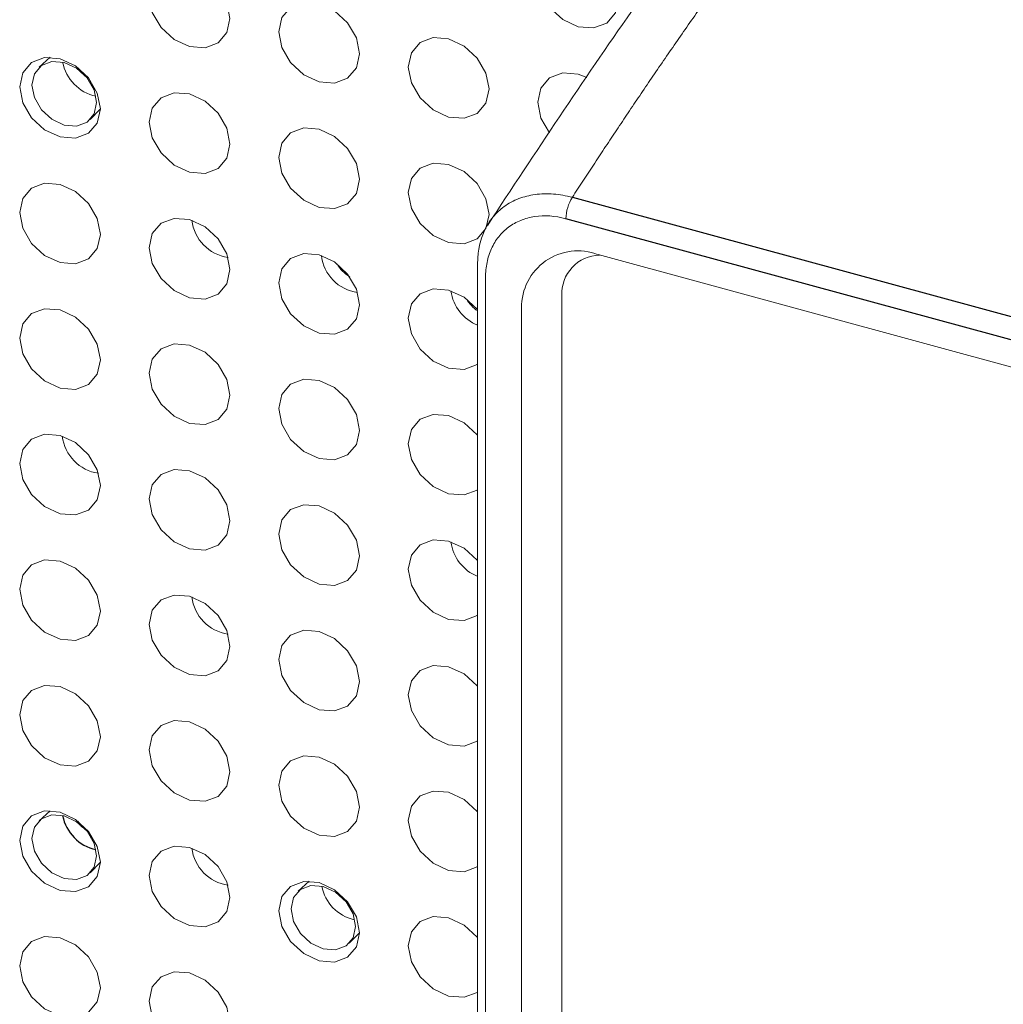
# Paper-space layout '_Trimetric' of a CAD drawing. Header units: millimetres. Extents: x -1485 to 1441, y -378 to 2620.
# Tile 11 of 86: x -1060 to -1033, y 968 to 995. Entities that reach past the tile are written whole.
import ezdxf

# ---------------------------------------------------------------- set-up
doc = ezdxf.new("R2010")
doc.units = ezdxf.units.MM

psp = doc.layouts.new('_Trimetric')

# ---------------------------------------------------------------- linework, layer by layer
at = {"color": 144, "linetype": 'Continuous', "lineweight": 18}
for p, q in [((-1058.744, 993.745), (-1059.04, 993.472)), ((-1057.649, 992.047), (-1057.368, 992.336)), ((-1043.778, 988.356), (-1024.855, 983.213)), ((-1047.065, 916.003), (-1047.065, 988.075)), ((-1046.85, 987.733), (-1046.85, 915.661)), ((-1044.768, 987.242), (-1044.768, 917.019)), ((-1045.866, 916.677), (-1045.866, 986.899)), ((-1058.744, 973.173), (-1059.04, 972.9)), ((-1057.649, 971.475), (-1057.368, 971.764))]:
    psp.add_line(p, q, dxfattribs=at)
at = {"color": 7, "linetype": 'Continuous', "lineweight": 25}
for p, q in [((-1044.478, 989.922), (-1026.181, 984.949)), ((-1026.355, 984.364), (-1044.653, 989.337)), ((-1051.669, 971.25), (-1051.965, 970.977)), ((-1050.574, 969.552), (-1050.293, 969.841))]:
    psp.add_line(p, q, dxfattribs=at)
at = {"color": 144, "linetype": 'Continuous', "lineweight": 18, "flags": 128}
for points in [[(-1043.218, 995.349), (-1043.302, 994.963), (-1043.54, 994.681), (-1043.898, 994.547), (-1044.319, 994.58), (-1044.741, 994.776), (-1045.099, 995.105), (-1045.337, 995.516), (-1045.421, 995.948), (-1045.337, 996.333), (-1045.099, 996.615), (-1044.741, 996.749), (-1044.319, 996.716), (-1043.898, 996.52), (-1043.54, 996.191), (-1043.302, 995.78), (-1043.218, 995.349)], [(-1053.831, 994.804), (-1053.915, 994.419), (-1054.153, 994.137), (-1054.511, 994.003), (-1054.933, 994.036), (-1055.354, 994.232), (-1055.712, 994.561), (-1055.95, 994.972), (-1056.034, 995.403), (-1055.95, 995.789), (-1055.712, 996.071), (-1055.354, 996.205), (-1054.933, 996.172), (-1054.511, 995.976), (-1054.153, 995.647), (-1053.915, 995.236), (-1053.831, 994.804)], [(-1050.293, 993.843), (-1050.377, 993.457), (-1050.616, 993.176), (-1050.973, 993.041), (-1051.395, 993.075), (-1051.816, 993.27), (-1052.174, 993.599), (-1052.413, 994.01), (-1052.497, 994.442), (-1052.413, 994.828), (-1052.174, 995.109), (-1051.816, 995.243), (-1051.395, 995.21), (-1050.973, 995.014), (-1050.616, 994.686), (-1050.377, 994.274), (-1050.293, 993.843)], [(-1046.755, 992.881), (-1046.839, 992.496), (-1047.078, 992.214), (-1047.436, 992.08), (-1047.857, 992.113), (-1048.279, 992.309), (-1048.636, 992.638), (-1048.875, 993.049), (-1048.959, 993.48), (-1048.875, 993.866), (-1048.636, 994.148), (-1048.279, 994.282), (-1047.857, 994.249), (-1047.436, 994.053), (-1047.078, 993.724), (-1046.839, 993.313), (-1046.755, 992.881)], [(-1057.368, 992.337), (-1057.452, 991.951), (-1057.691, 991.67), (-1058.049, 991.536), (-1058.47, 991.569), (-1058.892, 991.765), (-1059.249, 992.093), (-1059.488, 992.505), (-1059.572, 992.936), (-1059.488, 993.322), (-1059.249, 993.603), (-1058.892, 993.738), (-1058.47, 993.704), (-1058.049, 993.509), (-1057.691, 993.18), (-1057.452, 992.769), (-1057.368, 992.337)], [(-1057.475, 992.509), (-1057.542, 992.854), (-1057.733, 993.183), (-1058.019, 993.445), (-1058.356, 993.602), (-1058.693, 993.629), (-1058.978, 993.521), (-1059.169, 993.296), (-1059.236, 992.988), (-1059.169, 992.643), (-1058.978, 992.314), (-1058.693, 992.052), (-1058.356, 991.895), (-1058.019, 991.868), (-1057.733, 991.976), (-1057.542, 992.201), (-1057.475, 992.509)], [(-1057.981, 993.46), (-1057.891, 993.327), (-1057.876, 993.308)], [(-1045.1, 991.679), (-1045.337, 992.087), (-1045.421, 992.519), (-1045.337, 992.905), (-1045.099, 993.186), (-1044.741, 993.321), (-1044.319, 993.287), (-1044.081, 993.197)], [(-1053.831, 991.376), (-1053.915, 990.99), (-1054.153, 990.708), (-1054.511, 990.574), (-1054.933, 990.607), (-1055.354, 990.803), (-1055.712, 991.132), (-1055.95, 991.543), (-1056.034, 991.975), (-1055.95, 992.36), (-1055.712, 992.642), (-1055.354, 992.776), (-1054.933, 992.743), (-1054.511, 992.547), (-1054.153, 992.218), (-1053.915, 991.807), (-1053.831, 991.376)], [(-1050.293, 990.414), (-1050.377, 990.028), (-1050.616, 989.747), (-1050.973, 989.613), (-1051.395, 989.646), (-1051.816, 989.842), (-1052.174, 990.17), (-1052.413, 990.582), (-1052.497, 991.013), (-1052.413, 991.399), (-1052.174, 991.68), (-1051.816, 991.815), (-1051.395, 991.781), (-1050.973, 991.586), (-1050.616, 991.257), (-1050.377, 990.846), (-1050.293, 990.414)], [(-1046.755, 989.453), (-1046.839, 989.067), (-1047.078, 988.786), (-1047.436, 988.651), (-1047.857, 988.684), (-1048.279, 988.88), (-1048.636, 989.209), (-1048.875, 989.62), (-1048.959, 990.052), (-1048.875, 990.437), (-1048.636, 990.719), (-1048.279, 990.853), (-1047.857, 990.82), (-1047.436, 990.624), (-1047.078, 990.296), (-1046.839, 989.884), (-1046.755, 989.453)], [(-1057.368, 988.909), (-1057.452, 988.523), (-1057.691, 988.241), (-1058.049, 988.107), (-1058.47, 988.14), (-1058.892, 988.336), (-1059.249, 988.665), (-1059.488, 989.076), (-1059.572, 989.507), (-1059.488, 989.893), (-1059.249, 990.175), (-1058.892, 990.309), (-1058.47, 990.276), (-1058.049, 990.08), (-1057.691, 989.751), (-1057.452, 989.34), (-1057.368, 988.909)], [(-1053.831, 987.947), (-1053.915, 987.561), (-1054.153, 987.28), (-1054.511, 987.145), (-1054.933, 987.179), (-1055.354, 987.375), (-1055.712, 987.703), (-1055.95, 988.115), (-1056.034, 988.546), (-1055.95, 988.932), (-1055.712, 989.213), (-1055.354, 989.348), (-1054.933, 989.314), (-1054.511, 989.118), (-1054.153, 988.79), (-1053.915, 988.378), (-1053.831, 987.947)], [(-1050.293, 986.986), (-1050.377, 986.6), (-1050.616, 986.318), (-1050.973, 986.184), (-1051.395, 986.217), (-1051.816, 986.413), (-1052.174, 986.742), (-1052.413, 987.153), (-1052.497, 987.584), (-1052.413, 987.97), (-1052.174, 988.252), (-1051.816, 988.386), (-1051.395, 988.353), (-1050.973, 988.157), (-1050.616, 987.828), (-1050.377, 987.417), (-1050.293, 986.986)], [(-1047.065, 985.366), (-1047.078, 985.357), (-1047.436, 985.223), (-1047.857, 985.256), (-1048.279, 985.452), (-1048.636, 985.78), (-1048.875, 986.192), (-1048.959, 986.623), (-1048.875, 987.009), (-1048.636, 987.29), (-1048.279, 987.425), (-1047.857, 987.391), (-1047.436, 987.195), (-1047.078, 986.867), (-1047.065, 986.85)], [(-1057.368, 985.48), (-1057.452, 985.094), (-1057.691, 984.813), (-1058.049, 984.678), (-1058.47, 984.712), (-1058.892, 984.907), (-1059.249, 985.236), (-1059.488, 985.647), (-1059.572, 986.079), (-1059.488, 986.465), (-1059.249, 986.746), (-1058.892, 986.88), (-1058.47, 986.847), (-1058.049, 986.651), (-1057.691, 986.323), (-1057.452, 985.911), (-1057.368, 985.48)], [(-1053.831, 984.518), (-1053.915, 984.133), (-1054.153, 983.851), (-1054.511, 983.717), (-1054.933, 983.75), (-1055.354, 983.946), (-1055.712, 984.275), (-1055.95, 984.686), (-1056.034, 985.117), (-1055.95, 985.503), (-1055.712, 985.785), (-1055.354, 985.919), (-1054.933, 985.886), (-1054.511, 985.69), (-1054.153, 985.361), (-1053.915, 984.95), (-1053.831, 984.518)], [(-1050.293, 983.557), (-1050.377, 983.171), (-1050.616, 982.89), (-1050.973, 982.755), (-1051.395, 982.789), (-1051.816, 982.984), (-1052.174, 983.313), (-1052.413, 983.724), (-1052.497, 984.156), (-1052.413, 984.542), (-1052.174, 984.823), (-1051.816, 984.957), (-1051.395, 984.924), (-1050.973, 984.728), (-1050.616, 984.4), (-1050.377, 983.988), (-1050.293, 983.557)], [(-1047.065, 981.938), (-1047.078, 981.928), (-1047.436, 981.794), (-1047.857, 981.827), (-1048.279, 982.023), (-1048.636, 982.352), (-1048.875, 982.763), (-1048.959, 983.194), (-1048.875, 983.58), (-1048.636, 983.862), (-1048.279, 983.996), (-1047.857, 983.963), (-1047.436, 983.767), (-1047.078, 983.438), (-1047.065, 983.422)], [(-1057.368, 982.051), (-1057.452, 981.665), (-1057.691, 981.384), (-1058.049, 981.25), (-1058.47, 981.283), (-1058.892, 981.479), (-1059.249, 981.807), (-1059.488, 982.219), (-1059.572, 982.65), (-1059.488, 983.036), (-1059.249, 983.317), (-1058.892, 983.452), (-1058.47, 983.418), (-1058.049, 983.223), (-1057.691, 982.894), (-1057.452, 982.483), (-1057.368, 982.051)], [(-1053.831, 981.09), (-1053.915, 980.704), (-1054.153, 980.422), (-1054.511, 980.288), (-1054.933, 980.321), (-1055.354, 980.517), (-1055.712, 980.846), (-1055.95, 981.257), (-1056.034, 981.689), (-1055.95, 982.074), (-1055.712, 982.356), (-1055.354, 982.49), (-1054.933, 982.457), (-1054.511, 982.261), (-1054.153, 981.932), (-1053.915, 981.521), (-1053.831, 981.09)], [(-1050.293, 980.128), (-1050.377, 979.742), (-1050.616, 979.461), (-1050.973, 979.327), (-1051.395, 979.36), (-1051.816, 979.556), (-1052.174, 979.884), (-1052.413, 980.296), (-1052.497, 980.727), (-1052.413, 981.113), (-1052.174, 981.394), (-1051.816, 981.529), (-1051.395, 981.495), (-1050.973, 981.3), (-1050.616, 980.971), (-1050.377, 980.56), (-1050.293, 980.128)], [(-1047.065, 978.509), (-1047.078, 978.5), (-1047.436, 978.365), (-1047.857, 978.398), (-1048.279, 978.594), (-1048.636, 978.923), (-1048.875, 979.334), (-1048.959, 979.766), (-1048.875, 980.151), (-1048.636, 980.433), (-1048.279, 980.567), (-1047.857, 980.534), (-1047.436, 980.338), (-1047.078, 980.01), (-1047.065, 979.993)], [(-1057.368, 978.623), (-1057.452, 978.237), (-1057.691, 977.955), (-1058.049, 977.821), (-1058.47, 977.854), (-1058.892, 978.05), (-1059.249, 978.379), (-1059.488, 978.79), (-1059.572, 979.221), (-1059.488, 979.607), (-1059.249, 979.889), (-1058.892, 980.023), (-1058.47, 979.99), (-1058.049, 979.794), (-1057.691, 979.465), (-1057.452, 979.054), (-1057.368, 978.623)], [(-1053.831, 977.661), (-1053.915, 977.275), (-1054.153, 976.994), (-1054.511, 976.859), (-1054.933, 976.893), (-1055.354, 977.089), (-1055.712, 977.417), (-1055.95, 977.829), (-1056.034, 978.26), (-1055.95, 978.646), (-1055.712, 978.927), (-1055.354, 979.062), (-1054.933, 979.028), (-1054.511, 978.832), (-1054.153, 978.504), (-1053.915, 978.092), (-1053.831, 977.661)], [(-1050.293, 976.7), (-1050.377, 976.314), (-1050.616, 976.032), (-1050.973, 975.898), (-1051.395, 975.931), (-1051.816, 976.127), (-1052.174, 976.456), (-1052.413, 976.867), (-1052.497, 977.298), (-1052.413, 977.684), (-1052.174, 977.966), (-1051.816, 978.1), (-1051.395, 978.067), (-1050.973, 977.871), (-1050.616, 977.542), (-1050.377, 977.131), (-1050.293, 976.7)], [(-1047.065, 975.08), (-1047.078, 975.071), (-1047.436, 974.937), (-1047.857, 974.97), (-1048.279, 975.166), (-1048.636, 975.494), (-1048.875, 975.906), (-1048.959, 976.337), (-1048.875, 976.723), (-1048.636, 977.004), (-1048.279, 977.139), (-1047.857, 977.105), (-1047.436, 976.909), (-1047.078, 976.581), (-1047.065, 976.564)], [(-1057.368, 975.194), (-1057.452, 974.808), (-1057.691, 974.527), (-1058.049, 974.392), (-1058.47, 974.426), (-1058.892, 974.621), (-1059.249, 974.95), (-1059.488, 975.361), (-1059.572, 975.793), (-1059.488, 976.179), (-1059.249, 976.46), (-1058.892, 976.594), (-1058.47, 976.561), (-1058.049, 976.365), (-1057.691, 976.037), (-1057.452, 975.625), (-1057.368, 975.194)], [(-1053.831, 974.232), (-1053.915, 973.847), (-1054.153, 973.565), (-1054.511, 973.431), (-1054.933, 973.464), (-1055.354, 973.66), (-1055.712, 973.989), (-1055.95, 974.4), (-1056.034, 974.831), (-1055.95, 975.217), (-1055.712, 975.499), (-1055.354, 975.633), (-1054.933, 975.6), (-1054.511, 975.404), (-1054.153, 975.075), (-1053.915, 974.664), (-1053.831, 974.232)], [(-1050.293, 973.271), (-1050.377, 972.885), (-1050.616, 972.604), (-1050.973, 972.469), (-1051.395, 972.503), (-1051.816, 972.698), (-1052.174, 973.027), (-1052.413, 973.438), (-1052.497, 973.87), (-1052.413, 974.256), (-1052.174, 974.537), (-1051.816, 974.671), (-1051.395, 974.638), (-1050.973, 974.442), (-1050.616, 974.114), (-1050.377, 973.702), (-1050.293, 973.271)], [(-1047.065, 971.652), (-1047.078, 971.642), (-1047.436, 971.508), (-1047.857, 971.541), (-1048.279, 971.737), (-1048.636, 972.066), (-1048.875, 972.477), (-1048.959, 972.908), (-1048.875, 973.294), (-1048.636, 973.576), (-1048.279, 973.71), (-1047.857, 973.677), (-1047.436, 973.481), (-1047.078, 973.152), (-1047.065, 973.136)], [(-1057.368, 971.765), (-1057.452, 971.379), (-1057.691, 971.098), (-1058.049, 970.964), (-1058.47, 970.997), (-1058.892, 971.193), (-1059.249, 971.521), (-1059.488, 971.933), (-1059.572, 972.364), (-1059.488, 972.75), (-1059.249, 973.031), (-1058.892, 973.166), (-1058.47, 973.132), (-1058.049, 972.937), (-1057.691, 972.608), (-1057.452, 972.197), (-1057.368, 971.765)], [(-1057.475, 971.937), (-1057.542, 972.282), (-1057.733, 972.611), (-1058.019, 972.873), (-1058.356, 973.03), (-1058.693, 973.057), (-1058.978, 972.949), (-1059.169, 972.724), (-1059.236, 972.416), (-1059.169, 972.071), (-1058.978, 971.742), (-1058.693, 971.48), (-1058.356, 971.323), (-1058.019, 971.296), (-1057.733, 971.404), (-1057.542, 971.629), (-1057.475, 971.937)], [(-1057.981, 972.888), (-1057.891, 972.754), (-1057.876, 972.736)], [(-1053.831, 970.804), (-1053.915, 970.418), (-1054.153, 970.136), (-1054.511, 970.002), (-1054.933, 970.035), (-1055.354, 970.231), (-1055.712, 970.56), (-1055.95, 970.971), (-1056.034, 971.403), (-1055.95, 971.788), (-1055.712, 972.07), (-1055.354, 972.204), (-1054.933, 972.171), (-1054.511, 971.975), (-1054.153, 971.646), (-1053.915, 971.235), (-1053.831, 970.804)], [(-1050.293, 969.842), (-1050.377, 969.456), (-1050.616, 969.175), (-1050.973, 969.041), (-1051.395, 969.074), (-1051.816, 969.27), (-1052.174, 969.598), (-1052.413, 970.01), (-1052.497, 970.441), (-1052.413, 970.827), (-1052.174, 971.108), (-1051.816, 971.243), (-1051.395, 971.209), (-1050.973, 971.014), (-1050.616, 970.685), (-1050.377, 970.274), (-1050.293, 969.842)], [(-1050.4, 970.014), (-1050.467, 970.359), (-1050.658, 970.688), (-1050.943, 970.951), (-1051.28, 971.107), (-1051.617, 971.134), (-1051.903, 971.026), (-1052.094, 970.801), (-1052.161, 970.493), (-1052.094, 970.148), (-1051.903, 969.819), (-1051.617, 969.557), (-1051.28, 969.4), (-1050.943, 969.373), (-1050.658, 969.481), (-1050.467, 969.706), (-1050.4, 970.014)], [(-1047.065, 968.223), (-1047.078, 968.213), (-1047.436, 968.079), (-1047.857, 968.112), (-1048.279, 968.308), (-1048.636, 968.637), (-1048.875, 969.048), (-1048.959, 969.48), (-1048.875, 969.865), (-1048.636, 970.147), (-1048.279, 970.281), (-1047.857, 970.248), (-1047.436, 970.052), (-1047.078, 969.724), (-1047.065, 969.707)], [(-1057.368, 968.337), (-1057.452, 967.951), (-1057.691, 967.669), (-1058.049, 967.535), (-1058.47, 967.568), (-1058.892, 967.764), (-1059.249, 968.093), (-1059.488, 968.504), (-1059.572, 968.935), (-1059.488, 969.321), (-1059.249, 969.603), (-1058.892, 969.737), (-1058.47, 969.704), (-1058.049, 969.508), (-1057.691, 969.179), (-1057.452, 968.768), (-1057.368, 968.337)], [(-1053.831, 967.375), (-1053.915, 966.989), (-1054.153, 966.708), (-1054.511, 966.573), (-1054.933, 966.607), (-1055.354, 966.803), (-1055.712, 967.131), (-1055.95, 967.543), (-1056.034, 967.974), (-1055.95, 968.36), (-1055.712, 968.641), (-1055.354, 968.776), (-1054.933, 968.742), (-1054.511, 968.546), (-1054.153, 968.218), (-1053.915, 967.806), (-1053.831, 967.375)]]:
    psp.add_lwpolyline(points, dxfattribs=at)
at = {"color": 144, "linetype": 'Continuous', "lineweight": 18}
for centre, radius, start, end in [((-1057.243, 993.834), 1.177, 190.8348, 257.7753), ((-1043.536, 989.322), 1.117, 147.5187, 179.2551), ((-1053.717, 989.433), 1.162, 186.7511, 261.8589), ((-1050.18, 988.471), 1.162, 186.75, 261.8601), ((-1044.331, 986.924), 1.535, 68.8623, 180.9223), ((-1043.709, 987.285), 1.06, 91.5363, 182.35), ((-1050.093, 988.556), 0.928, 208.8226, 239.7875), ((-1046.616, 987.529), 1.19, 187.9284, 247.8601), ((-1046.553, 987.596), 0.93, 208.8535, 236.6177), ((-1057.255, 983.537), 1.162, 186.7507, 261.8594), ((-1046.617, 980.671), 1.189, 187.4949, 247.8799), ((-1053.717, 979.147), 1.162, 186.7514, 261.8587), ((-1053.717, 972.289), 1.162, 186.7507, 261.8594), ((-1050.166, 971.341), 1.179, 191.0033, 256.7348)]:
    psp.add_arc(centre, radius, start, end, dxfattribs=at)
at = {"color": 7, "linetype": 'Continuous', "lineweight": 25}
psp.add_arc((-1057.243, 973.262), 1.177, 190.8311, 257.779, dxfattribs=at)
at = {"color": 144, "linetype": 'Continuous', "lineweight": 18}
for points, knots in [([(-1030.746, 1007.944), (-1030.913, 1007.762), (-1031.245, 1007.398), (-1031.739, 1006.847), (-1032.228, 1006.295), (-1032.71, 1005.743), (-1033.186, 1005.191), (-1033.655, 1004.639), (-1034.118, 1004.088), (-1034.575, 1003.538), (-1035.025, 1002.989), (-1035.469, 1002.441), (-1035.906, 1001.895), (-1036.337, 1001.351), (-1036.762, 1000.81), (-1037.18, 1000.27), (-1037.591, 999.734), (-1037.997, 999.201), (-1038.395, 998.67), (-1038.788, 998.144), (-1039.174, 997.62), (-1039.553, 997.101), (-1039.926, 996.586), (-1040.293, 996.076), (-1040.653, 995.57), (-1041.006, 995.068), (-1041.354, 994.572), (-1041.694, 994.081), (-1042.029, 993.596), (-1042.357, 993.115), (-1042.679, 992.641), (-1042.994, 992.173), (-1043.303, 991.71), (-1043.606, 991.254), (-1043.902, 990.805), (-1044.193, 990.362), (-1044.384, 990.068), (-1044.478, 989.922)], [0, 0, 0, 0, 0.036055, 0.071669, 0.106843, 0.141577, 0.175871, 0.209725, 0.243138, 0.276111, 0.308644, 0.340737, 0.37239, 0.403602, 0.434375, 0.464707, 0.494599, 0.524051, 0.553062, 0.581634, 0.609765, 0.637456, 0.664707, 0.691518, 0.717888, 0.743819, 0.769309, 0.794359, 0.818968, 0.843138, 0.866867, 0.890157, 0.913006, 0.935415, 0.957383, 0.978912, 1, 1, 1, 1]), ([(-1032.825, 1007.541), (-1033.801, 1006.452), (-1035.903, 1004.108), (-1039.255, 999.941), (-1042.95, 994.984), (-1045.486, 991.143), (-1046.79, 989.166)], [0, 0, 0, 0, 0.206459, 0.444529, 0.714153, 1, 1, 1, 1]), ([(-1047.065, 988.075), (-1047.065, 988.113), (-1047.066, 988.206), (-1047.056, 988.367), (-1047.027, 988.576), (-1046.971, 988.791), (-1046.859, 989.081), (-1046.668, 989.387), (-1046.344, 989.689), (-1045.958, 989.899), (-1045.576, 989.996), (-1045.254, 990.022), (-1044.999, 990.016), (-1044.74, 989.985), (-1044.565, 989.943), (-1044.478, 989.922)], [0, 0, 0, 0, 0.02906, 0.07046, 0.124934, 0.195473, 0.25014, 0.383072, 0.499759, 0.627689, 0.749291, 0.812292, 0.875303, 0.937983, 1, 1, 1, 1]), ([(-1044.653, 989.337), (-1044.948, 989.417), (-1045.241, 989.437), (-1045.641, 989.377), (-1045.771, 989.341), (-1046.01, 989.243), (-1046.12, 989.181), (-1046.322, 989.031), (-1046.413, 988.942), (-1046.569, 988.746), (-1046.635, 988.638), (-1046.742, 988.402), (-1046.783, 988.276), (-1046.836, 988.013), (-1046.85, 987.876), (-1046.85, 987.733)], [0, 0, 0, 0, 0.25, 0.25, 0.375, 0.375, 0.5, 0.5, 0.625, 0.625, 0.75, 0.75, 0.875, 0.875, 1, 1, 1, 1])]:
    psp.add_open_spline(points, degree=3, knots=knots, dxfattribs=at)

doc.saveas('drawing.dxf')
